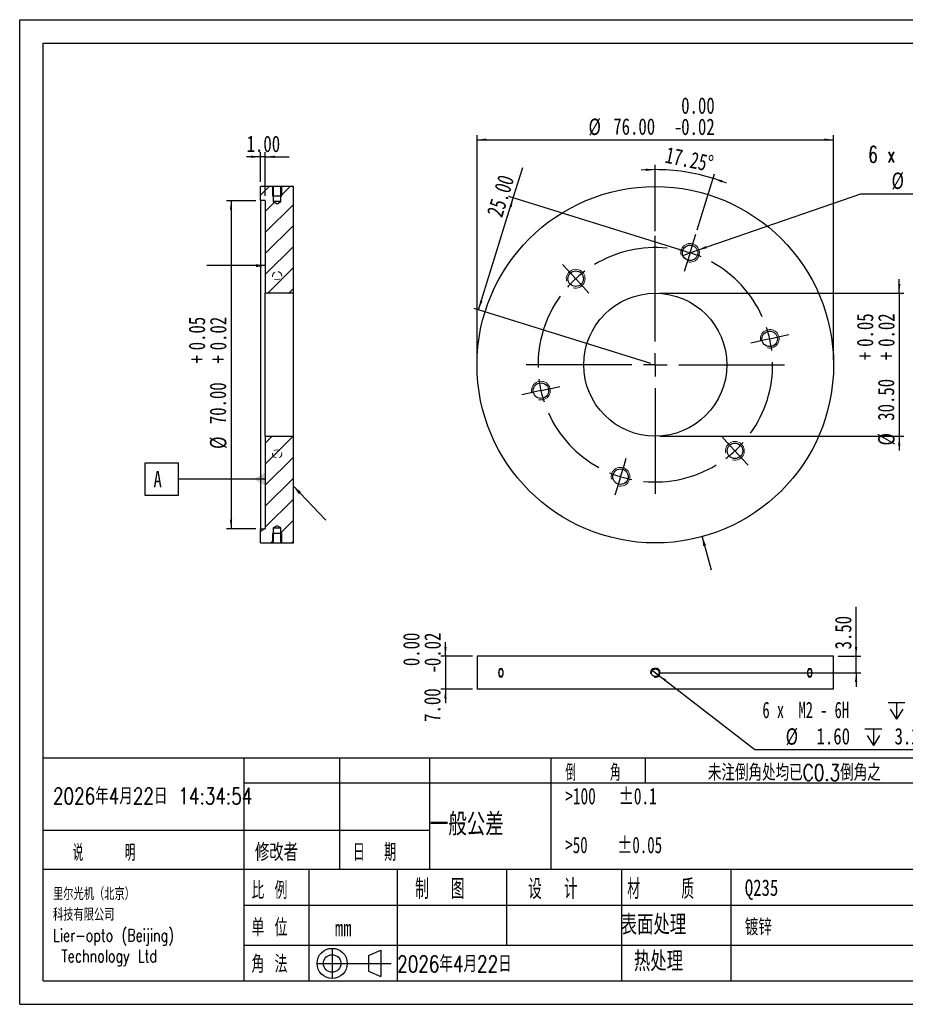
# Model space of a CAD drawing. Header units: millimetres. Extents: x 0 to 297, y 0 to 210.
# Tile 1 of 2: x 0 to 189, y 0 to 210. Entities that reach past the tile are written whole.
import ezdxf

# ---------------------------------------------------------------- set-up
doc = ezdxf.new("R2010")
doc.units = ezdxf.units.MM
doc.linetypes.add('HIDDEN', pattern=[1.905, 1.27, -0.635])
doc.layers.add('图层0', color=7, linetype='Continuous', lineweight=25)
doc.styles.add('SLDTEXTSTYLE0', font='TXT', dxfattribs={"width": 0.75})
doc.styles.add('SLDTEXTSTYLE1', font='TXT', dxfattribs={"width": 0.75, "bigfont": 'bigfont'})
doc.styles.add('SLDTEXTSTYLE10', font='TXT', dxfattribs={"width": 0.661765, "bigfont": 'bigfont'})
doc.styles.add('SLDTEXTSTYLE12', font='TXT', dxfattribs={"width": 0.645833})
doc.styles.add('SLDTEXTSTYLE2', font='TXT', dxfattribs={"width": 0.666667, "bigfont": 'bigfont'})
doc.styles.add('SLDTEXTSTYLE3', font='TXT', dxfattribs={"width": 0.583333, "bigfont": 'bigfont'})
doc.styles.add('SLDTEXTSTYLE4', font='TXT', dxfattribs={"width": 0.681818})
doc.styles.add('SLDTEXTSTYLE5', font='TXT', dxfattribs={"width": 0.666667})
doc.styles.add('SLDTEXTSTYLE8', font='TXT', dxfattribs={"width": 0.625, "bigfont": 'bigfont'})
doc.styles.add('SLDTEXTSTYLE9', font='TXT', dxfattribs={"width": 0.571429, "bigfont": 'bigfont'})
doc.dimstyles.new('SLDDIMSTYLE0', dxfattribs={"dimtxt": 3.5, "dimasz": 2, "dimexe": 0, "dimexo": 0.0625, "dimgap": 0.875, "dimtad": 1, "dimrnd": 1e-09, "dimzin": 4, "dimdsep": 46, "dimtxsty": 'SLDTEXTSTYLE0', "dimsah": 1, "dimcen": 0.09, "dimadec": 0, "dimazin": 1, "dimtol": 1, "dimtm": 0.02, "dimtfac": 1, "dimtofl": 0, "dimtmove": 0, "dimatfit": 3, "dimfxl": 0, "dimfrac": 2, "dimtolj": 1, "dimtzin": 0, "dimarcsym": 0})
doc.dimstyles.new('SLDDIMSTYLE1', dxfattribs={"dimtxt": 3.5, "dimasz": 2, "dimexe": 0, "dimexo": 0.0625, "dimgap": 0.875, "dimtad": 1, "dimdec": 4, "dimzin": 12, "dimdsep": 46, "dimtxsty": 'SLDTEXTSTYLE0', "dimsah": 1, "dimcen": 0.09, "dimazin": 3, "dimtfac": 1, "dimtofl": 0, "dimtmove": 0, "dimatfit": 3, "dimfxl": 0, "dimfrac": 2, "dimtolj": 1, "dimtzin": 12, "dimarcsym": 0})
doc.dimstyles.new('SLDDIMSTYLE2', dxfattribs={"dimtxt": 3.5, "dimasz": 2, "dimexe": 0, "dimexo": 0.0625, "dimgap": 0.875, "dimtad": 1, "dimrnd": 1e-09, "dimzin": 4, "dimdsep": 46, "dimtxsty": 'SLDTEXTSTYLE0', "dimsah": 1, "dimcen": 0.09, "dimadec": 0, "dimazin": 1, "dimtol": 1, "dimtp": 0.05, "dimtm": -0.02, "dimtfac": 1, "dimtmove": 0, "dimatfit": 0, "dimfxl": 0, "dimfrac": 2, "dimtolj": 1, "dimarcsym": 0})
doc.dimstyles.new('SLDDIMSTYLE3', dxfattribs={"dimtxt": 3.5, "dimasz": 2, "dimexe": 0, "dimexo": 0.0625, "dimgap": 0.875, "dimtad": 1, "dimrnd": 1e-09, "dimzin": 4, "dimdsep": 46, "dimtxsty": 'SLDTEXTSTYLE0', "dimsah": 1, "dimcen": 0.09, "dimadec": 0, "dimazin": 1, "dimtfac": 1, "dimtofl": 0, "dimtmove": 0, "dimatfit": 3, "dimfxl": 0, "dimfrac": 2, "dimtolj": 1, "dimtzin": 12, "dimarcsym": 0})
doc.dimstyles.new('SLDDIMSTYLE4', dxfattribs={"dimtxt": 3.5, "dimasz": 2, "dimexe": 0, "dimexo": 0.0625, "dimgap": 0.875, "dimtad": 0, "dimtih": 1, "dimtoh": 1, "dimdec": 6, "dimrnd": 1e-09, "dimzin": 12, "dimdsep": 46, "dimtxsty": 'SLDTEXTSTYLE0', "dimblk1": 'NONE', "dimsah": 1, "dimcen": 0, "dimadec": 0, "dimazin": 3, "dimtfac": 1, "dimtmove": 0, "dimatfit": 3, "dimldrblk": 'NONE', "dimfxl": 0, "dimfrac": 2, "dimtolj": 1, "dimtzin": 12, "dimarcsym": 0})
doc.dimstyles.new('SLDDIMSTYLE6', dxfattribs={"dimtxt": 0.18, "dimasz": 2, "dimexe": 0, "dimexo": 0.0625, "dimgap": 0, "dimtad": 0, "dimtih": 1, "dimtoh": 1, "dimdec": 0, "dimrnd": 1e-09, "dimzin": 0, "dimdsep": 46, "dimtxsty": 'Standard', "dimsah": 1, "dimcen": 0.09, "dimadec": 0, "dimazin": 0, "dimtfac": 2, "dimtdec": 0, "dimtofl": 0, "dimtmove": 0, "dimatfit": 3, "dimfxl": 0, "dimfrac": 2, "dimtolj": 1, "dimtzin": 0, "dimarcsym": 0})
doc.dimstyles.new('SLDDIMSTYLE7', dxfattribs={"dimtxt": 3.5, "dimasz": 2, "dimexe": 0, "dimexo": 0.0625, "dimgap": 0.875, "dimtad": 1, "dimrnd": 1e-09, "dimzin": 4, "dimdsep": 46, "dimtxsty": 'SLDTEXTSTYLE0', "dimsah": 1, "dimcen": 0.09, "dimadec": 0, "dimazin": 1, "dimtfac": 1, "dimtmove": 0, "dimatfit": 0, "dimfxl": 0, "dimfrac": 2, "dimtolj": 1, "dimtzin": 12, "dimarcsym": 0})
doc.dimstyles.new('SLDDIMSTYLE8', dxfattribs={"dimtxt": 3.5, "dimasz": 2, "dimexe": 0, "dimexo": 0.0625, "dimgap": 0.875, "dimtad": 1, "dimrnd": 1e-09, "dimzin": 4, "dimdsep": 46, "dimtxsty": 'SLDTEXTSTYLE0', "dimsah": 1, "dimcen": 0.09, "dimadec": 0, "dimazin": 1, "dimtol": 1, "dimtp": 0.05, "dimtm": -0.02, "dimtfac": 1, "dimtofl": 0, "dimtmove": 0, "dimatfit": 3, "dimfxl": 0, "dimfrac": 2, "dimtolj": 1, "dimarcsym": 0})
doc.dimstyles.new('SLDDIMSTYLE9', dxfattribs={"dimtxt": 3.5, "dimasz": 2, "dimexe": 0, "dimexo": 0.0625, "dimgap": 0.875, "dimtad": 1, "dimrnd": 1e-09, "dimzin": 4, "dimdsep": 46, "dimtxsty": 'SLDTEXTSTYLE0', "dimsah": 1, "dimcen": 0.09, "dimadec": 0, "dimazin": 1, "dimtol": 1, "dimtm": 0.02, "dimtfac": 1, "dimtmove": 0, "dimatfit": 0, "dimfxl": 0, "dimfrac": 2, "dimtolj": 1, "dimtzin": 0, "dimarcsym": 0})

# ---------------------------------------------------------------- blocks, each defined once
blk = doc.blocks.new('_D')
at = {"layer": '图层0', "color": 7}
for p, q in [((97.48, 137.4), (97.48, 185.4)), ((173.48, 137.4), (173.48, 185.4)), ((97.48, 184.4), (173.48, 184.4))]:
    blk.add_line(p, q, dxfattribs=at)
for points in [[(97.48, 184.4), (99.48, 184.15), (99.48, 184.65)], [(173.48, 184.4), (171.48, 184.65), (171.48, 184.15)]]:
    blk.add_solid(points, dxfattribs=at)
at = {"layer": '图层0', "color": 7, "char_height": 3.5, "attachment_point": 1, "style": 'SLDTEXTSTYLE0'}
for s, insert in [('0.00', (141, 193.44)), ('%%c', (121.24, 188.91)), ('76.00', (126.52, 188.97)), ('-', (139.45, 188.91)), ('0.02', (141, 188.91))]:
    blk.add_mtext(s, dxfattribs=dict(at, insert=insert))
blk = doc.blocks.new('_D_1')
at = {"layer": '图层0', "color": 7}
for p, q in [((135.48, 164.9), (135.48, 179.03)), ((144.42, 165.2), (148.12, 177.11))]:
    blk.add_line(p, q, dxfattribs=at)
for start, end in [(90, 94.1284), (72.7517, 90), (68.6233, 72.7517)]:
    blk.add_arc((135.48, 136.4), 41.62, start, end, dxfattribs=at)
for points in [[(135.48, 178.03), (133.48, 178.23), (133.49, 177.73)], [(147.82, 176.15), (149.64, 175.28), (149.8, 175.75)]]:
    blk.add_solid(points, dxfattribs=at)
at = {"layer": '图层0', "color": 7, "insert": (138.08, 182.96), "char_height": 3.5, "attachment_point": 1, "rotation": 348.4771, "style": 'SLDTEXTSTYLE0'}
blk.add_mtext('17.25°', dxfattribs=at)
blk = doc.blocks.new('_D_2')
at = {"layer": '图层0', "color": 7}
for p, q in [((187.48, 151.65), (187.48, 154.65)), ((136.48, 151.65), (188.48, 151.65)), ((187.48, 151.65), (187.48, 121.15)), ((136.48, 121.15), (188.48, 121.15)), ((187.48, 121.15), (187.48, 118.15))]:
    blk.add_line(p, q, dxfattribs=at)
for points in [[(187.48, 151.65), (187.73, 153.65), (187.23, 153.65)], [(187.48, 121.15), (187.23, 119.15), (187.73, 119.15)]]:
    blk.add_solid(points, dxfattribs=at)
at = {"layer": '图层0', "color": 7, "char_height": 3.5, "attachment_point": 1, "rotation": 90, "style": 'SLDTEXTSTYLE0'}
for s, insert in [('0.05', (178.44, 140.22)), ('0.02', (182.97, 140.22)), ('+', (178.44, 137.39)), ('+', (182.97, 137.39)), ('30.50', (182.91, 124.46)), ('%%c', (182.97, 119.18))]:
    blk.add_mtext(s, dxfattribs=dict(at, insert=insert))
blk = doc.blocks.new('_D_3')
at = {"layer": '图层0', "color": 7}
for p, q in [((105.21, 171.98), (107.22, 178.44)), ((141.94, 160.57), (104.25, 172.28)), ((97.8, 148.1), (105.21, 171.98)), ((134.53, 136.7), (96.84, 148.4))]:
    blk.add_line(p, q, dxfattribs=at)
for points in [[(105.21, 171.98), (104.38, 170.14), (104.86, 169.99)], [(97.8, 148.1), (98.63, 149.94), (98.15, 150.09)]]:
    blk.add_solid(points, dxfattribs=at)
at = {"layer": '图层0', "color": 7, "insert": (99.46, 168.67), "char_height": 3.5, "attachment_point": 1, "rotation": 72.7517, "style": 'SLDTEXTSTYLE0'}
blk.add_mtext('25.00', dxfattribs=at)
blk = doc.blocks.new('_D_4')
at = {"layer": '图层0'}
for p, q in [((144.45, 160.82), (179.31, 172.89)), ((179.31, 172.89), (226.35, 172.89)), ((141.34, 159.74), (144.45, 160.82))]:
    blk.add_line(p, q, dxfattribs=at)
blk.add_solid([(144.45, 160.82), (146.43, 161.24), (146.26, 161.71)], dxfattribs=at)
at = {"layer": '图层0', "char_height": 3.5, "attachment_point": 1}
for s, insert, style in [('6 x  M4 - 6H 完全贯穿', (180.9, 183.01), 'SLDTEXTSTYLE10'), ('%%c', (185.83, 177.4), 'SLDTEXTSTYLE0'), ('3.30 完全贯穿', (192.42, 177.45), 'SLDTEXTSTYLE1')]:
    blk.add_mtext(s, dxfattribs=dict(at, insert=insert, style=style))
blk = doc.blocks.new('_None')
blk = doc.blocks.new('SW_CENTERMARKSYMBOL_0')
at = {"layer": '图层0', "color": 0}
for p, q in [((-7.41, -18.88), (-7.41, 3.62)), ((0, 0), (0.74, 2.39)), ((0.74, 2.39), (1.23, 3.96)), ((0, 0), (-0.74, -2.39)), ((-26.08, -3.68), (-27.2, -2.47)), ((-24.38, -5.52), (-26.08, -3.68)), ((-0.74, -2.39), (-1.23, -3.96)), ((-24.38, -5.52), (-22.69, -7.35)), ((-22.69, -7.35), (-21.57, -8.57)), ((16.97, -18.36), (14.53, -18.91)), ((16.97, -18.36), (19.41, -17.81)), ((19.41, -17.81), (21.02, -17.44)), ((14.53, -18.91), (12.92, -19.27)), ((-7.41, -23.88), (-7.41, -21.38)), ((-12.41, -23.88), (-34.91, -23.88)), ((-7.41, -23.88), (-9.91, -23.88)), ((-7.41, -23.88), (-7.41, -26.38)), ((-7.41, -23.88), (-4.91, -23.88)), ((-2.41, -23.88), (20.09, -23.88)), ((-31.8, -29.39), (-34.23, -29.95)), ((-31.8, -29.39), (-29.36, -28.84)), ((-29.36, -28.84), (-27.75, -28.48)), ((-7.41, -28.88), (-7.41, -51.38)), ((-34.23, -29.95), (-35.84, -30.31)), ((7.86, -40.4), (6.74, -39.19)), ((9.56, -42.23), (7.86, -40.4)), ((-14.08, -45.36), (-13.6, -43.79)), ((9.56, -42.23), (11.25, -44.07)), ((11.25, -44.07), (12.37, -45.28)), ((-14.83, -47.75), (-14.08, -45.36)), ((-14.83, -47.75), (-15.57, -50.14)), ((-15.57, -50.14), (-16.06, -51.71))]:
    blk.add_line(p, q, dxfattribs=at)
for start, end in [(84.2109, 121.2925), (72.7517, 78.4813), (67.0221, 72.7517), (24.2109, 61.2925), (127.0221, 132.7517), (132.7517, 138.4813), (144.2109, 181.2925), (12.7517, 18.4813), (7.0221, 12.7517), (324.2109, 1.2925), (187.0221, 192.7517), (192.7517, 198.4813), (204.2109, 241.2925), (312.7517, 318.4813), (307.0221, 312.7517), (264.2109, 301.2925), (247.0221, 252.7517), (252.7517, 258.4813)]:
    blk.add_arc((-7.41, -23.88), 25, start, end, dxfattribs=at)
blk = doc.blocks.new('_D_5')
at = {"layer": '图层0', "color": 7}
for p, q in [((51.35, 180.76), (48.35, 180.76)), ((51.35, 175.4), (51.35, 181.76)), ((52.35, 180.76), (51.35, 180.76)), ((52.35, 172.4), (52.35, 181.76)), ((52.35, 180.76), (57.42, 180.76))]:
    blk.add_line(p, q, dxfattribs=at)
for points in [[(51.35, 180.76), (49.35, 181.01), (49.35, 180.51)], [(52.35, 180.76), (54.35, 180.51), (54.35, 181.01)]]:
    blk.add_solid(points, dxfattribs=at)
at = {"layer": '图层0', "color": 7, "insert": (48.37, 185.27), "char_height": 3.5, "attachment_point": 1, "style": 'SLDTEXTSTYLE0'}
blk.add_mtext('1.00', dxfattribs=at)
blk = doc.blocks.new('_D_6')
at = {"layer": '图层0', "color": 7}
for p, q in [((50.35, 171.4), (44.05, 171.4)), ((45.05, 171.4), (45.05, 101.4)), ((50.35, 101.4), (44.05, 101.4))]:
    blk.add_line(p, q, dxfattribs=at)
for points in [[(45.05, 171.4), (44.8, 169.4), (45.3, 169.4)], [(45.05, 101.4), (45.3, 103.4), (44.8, 103.4)]]:
    blk.add_solid(points, dxfattribs=at)
at = {"layer": '图层0', "color": 7, "char_height": 3.5, "attachment_point": 1, "rotation": 90, "style": 'SLDTEXTSTYLE0'}
for s, insert in [('0.05', (36.01, 139.49)), ('0.02', (40.54, 139.49)), ('+', (36.01, 136.66)), ('+', (40.54, 136.66)), ('70.00', (40.48, 123.73)), ('%%c', (40.54, 118.45))]:
    blk.add_mtext(s, dxfattribs=dict(at, insert=insert))
blk = doc.blocks.new('SW_DATUMTAG_0')
at = {"layer": '图层0', "color": 0}
for p, q in [((-1.77, -0.72), (-1.77, 6.28)), ((-1.77, 6.28), (5.23, 6.28)), ((5.23, 6.28), (5.23, -0.72)), ((23.84, 2.78), (5.23, 2.78)), ((5.23, -0.72), (-1.77, -0.72))]:
    blk.add_line(p, q, dxfattribs=at)
blk.add_solid([(23.84, 1.38), (23.84, 4.18), (21.39, 2.78)], dxfattribs=at)
at = {"layer": '图层0', "color": 0, "insert": (0, 4.51), "char_height": 3.5, "attachment_point": 1, "style": 'SLDTEXTSTYLE0'}
blk.add_mtext('A', dxfattribs=at)
blk = doc.blocks.new('_D_7')
at = {"layer": '图层0', "color": 7}
for p, q in [((178.28, 74.23), (178.28, 84.75)), ((174.48, 74.23), (179.28, 74.23)), ((178.28, 70.73), (178.28, 74.23)), ((136.48, 70.73), (179.28, 70.73)), ((178.28, 70.73), (178.28, 67.73))]:
    blk.add_line(p, q, dxfattribs=at)
for points in [[(178.28, 74.23), (178.53, 76.23), (178.03, 76.23)], [(178.28, 70.73), (178.03, 68.73), (178.53, 68.73)]]:
    blk.add_solid(points, dxfattribs=at)
at = {"layer": '图层0', "color": 7, "insert": (173.77, 75.69), "char_height": 3.5, "attachment_point": 1, "rotation": 90, "style": 'SLDTEXTSTYLE0'}
blk.add_mtext('3.50', dxfattribs=at)
blk = doc.blocks.new('_D_8')
at = {"layer": '图层0', "color": 7}
for p, q in [((90.75, 74.23), (90.75, 77.23)), ((96.48, 74.23), (89.75, 74.23)), ((90.75, 74.23), (90.75, 67.23)), ((96.48, 67.23), (89.75, 67.23)), ((90.75, 67.23), (90.75, 64.23))]:
    blk.add_line(p, q, dxfattribs=at)
for points in [[(90.75, 74.23), (91, 76.23), (90.5, 76.23)], [(90.75, 67.23), (90.5, 65.23), (91, 65.23)]]:
    blk.add_solid(points, dxfattribs=at)
at = {"layer": '图层0', "color": 7, "char_height": 3.5, "attachment_point": 1, "rotation": 90, "style": 'SLDTEXTSTYLE0'}
for s, insert in [('0.00', (81.71, 72.13)), ('0.02', (86.24, 72.13)), ('-', (86.24, 70.58)), ('7.00', (86.19, 60.24))]:
    blk.add_mtext(s, dxfattribs=dict(at, insert=insert))
blk = doc.blocks.new('SW_SYMBOL_HOLE_DEPTH')
at = {"layer": '图层0', "color": 0}
for p, q in [((0, 875), (800, 875)), ((100, 555), (400, 75)), ((400, 875), (400, 75)), ((700, 555), (400, 75))]:
    blk.add_line(p, q, dxfattribs=at)
blk = doc.blocks.new('_D_9')
at = {"layer": '图层0'}
for p, q in [((134.85, 71.22), (136.12, 70.24)), ((136.12, 70.24), (156.73, 54.36)), ((156.73, 54.36), (200.45, 54.36))]:
    blk.add_line(p, q, dxfattribs=at)
blk.add_solid([(136.12, 70.24), (137.55, 68.82), (137.85, 69.22)], dxfattribs=at)
at = {"layer": '图层0', "xscale": 0.004470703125, "yscale": 0.004470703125, "zscale": 0.004470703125}
for p in [(185.11, 60.46), (180.17, 54.85)]:
    blk.add_blockref('SW_SYMBOL_HOLE_DEPTH', p, dxfattribs=at)
at = {"layer": '图层0', "char_height": 3.5, "attachment_point": 1}
for s, insert, style in [('6 x  M2 - 6H', (158.32, 64.54), 'SLDTEXTSTYLE12'), ('2.00', (191.42, 64.54), 'SLDTEXTSTYLE0'), ('%%c', (163.26, 58.87), 'SLDTEXTSTYLE0'), ('1.60', (169.85, 58.93), 'SLDTEXTSTYLE0'), ('3.20', (186.48, 58.93), 'SLDTEXTSTYLE0')]:
    blk.add_mtext(s, dxfattribs=dict(at, insert=insert, style=style))

msp = doc.modelspace()

# ---------------------------------------------------------------- hatches: boundary and pattern name
at = {"layer": '图层0', "linetype": 'Continuous', "lineweight": 18}
h = msp.add_hatch(dxfattribs=at)
h.set_pattern_fill('ANSI31', color=256, style=0)
h.paths.add_polyline_path([(52.3536326, 171.4027438), (52.3536326, 151.6527438), (58.3536326, 151.6527438), (58.3536326, 174.4027438), (55.6536326, 174.4027438), (55.6536326, 171.2027438), (54.8536326, 170.7220553), (54.0536326, 171.2027438), (54.0536326, 174.4027438), (51.3536326, 174.4027438), (51.3536326, 171.4027438)], flags=0)
h = msp.add_hatch(dxfattribs=at)
h.set_pattern_fill('ANSI31', color=256, style=0)
h.paths.add_polyline_path([(58.3536326, 98.4027438), (58.3536326, 121.1527438), (52.3536326, 121.1527438), (52.3536326, 101.4027438), (51.3536326, 101.4027438), (51.3536326, 98.4027438), (54.0536326, 98.4027438), (54.0536326, 101.6027438), (54.8536326, 102.0834323), (55.6536326, 101.6027438), (55.6536326, 98.4027438)], flags=0)

# ---------------------------------------------------------------- linework, layer by layer
at = {"color": 7, "linetype": 'Continuous', "lineweight": 25}
for p, q in [((54.0536326, 174.4027438), (51.3536326, 174.4027438)), ((51.3536326, 171.4027438), (51.3536326, 174.4027438)), ((54.0536326, 174.4027438), (54.0536326, 171.2027438)), ((58.3536326, 174.4027438), (55.6536326, 174.4027438)), ((55.6536326, 171.2027438), (55.6536326, 174.4027438)), ((58.3536326, 151.6527438), (58.3536326, 174.4027438)), ((53.8536326, 172.4027438), (55.8536326, 172.4027438)), ((52.3536326, 171.4027438), (51.3536326, 171.4027438)), ((51.3536326, 171.4027438), (51.3536326, 101.4027438)), ((52.3536326, 171.4027438), (52.3536326, 151.6527438)), ((55.6536326, 171.2027438), (54.0536326, 171.2027438)), ((54.0536326, 171.2027438), (54.8536326, 170.7220553)), ((54.8536326, 170.7220553), (55.6536326, 171.2027438)), ((58.3536326, 151.6527438), (52.3536326, 151.6527438)), ((52.3536326, 121.1527438), (52.3536326, 151.6527438)), ((58.3536326, 121.1527438), (58.3536326, 151.6527438)), ((52.3536326, 121.1527438), (52.3536326, 101.4027438)), ((52.3536326, 121.1527438), (58.3536326, 121.1527438)), ((58.3536326, 98.4027438), (58.3536326, 121.1527438)), ((51.3536326, 101.4027438), (52.3536326, 101.4027438)), ((51.3536326, 98.4027438), (51.3536326, 101.4027438)), ((54.8536326, 102.0834323), (54.0536326, 101.6027438)), ((54.0536326, 101.6027438), (54.0536326, 98.4027438)), ((54.0536326, 101.6027438), (55.6536326, 101.6027438)), ((55.6536326, 101.6027438), (54.8536326, 102.0834323)), ((55.6536326, 98.4027438), (55.6536326, 101.6027438)), ((55.8536326, 100.4027438), (53.8536326, 100.4027438)), ((51.3536326, 98.4027438), (54.0536326, 98.4027438)), ((55.6536326, 98.4027438), (58.3536326, 98.4027438)), ((97.4817806, 74.2274524), (97.4817806, 67.2274524)), ((173.4817806, 74.2274524), (97.4817806, 74.2274524)), ((173.4817806, 67.2274524), (173.4817806, 74.2274524)), ((173.4817806, 67.2274524), (97.4817806, 67.2274524))]:
    msp.add_line(p, q, dxfattribs=at)
at = {"color": 7, "linetype": 'Continuous', "lineweight": 18}
for p, q in [((53.8536326, 174.4027438), (53.8536326, 172.4027438)), ((55.8536326, 174.4027438), (55.8536326, 172.4027438)), ((53.8536326, 98.4027438), (53.8536326, 100.4027438)), ((55.8536326, 98.4027438), (55.8536326, 100.4027438))]:
    msp.add_line(p, q, dxfattribs=at)
at = {"color": 7, "linetype": 'HIDDEN', "lineweight": 18, "flags": 128}
for points in [[(55.8536326, 155.4027438), (55.7775122, 155.7341574), (55.5607394, 156.0151163), (55.2363161, 156.202847), (54.8536326, 156.2687692), (54.4709492, 156.202847), (54.1465259, 156.0151163), (53.9297531, 155.7341574), (53.8536326, 155.4027438), (53.9297531, 155.0713302), (54.1465259, 154.7903714), (54.4709492, 154.6026407), (54.8536326, 154.5367184), (55.2363161, 154.6026407), (55.5607394, 154.7903714), (55.7775122, 155.0713302), (55.8536326, 155.4027438)], [(53.8536326, 117.4027438), (53.9297531, 117.0713302), (54.1465259, 116.7903714), (54.4709492, 116.6026407), (54.8536326, 116.5367184), (55.2363161, 116.6026407), (55.5607394, 116.7903714), (55.7775122, 117.0713302), (55.8536326, 117.4027438), (55.7775122, 117.7341574), (55.5607394, 118.0151163), (55.2363161, 118.202847), (54.8536326, 118.2687692), (54.4709492, 118.202847), (54.1465259, 118.0151163), (53.9297531, 117.7341574), (53.8536326, 117.4027438)], [(102.5728153, 71.7274524), (102.3814736, 71.6513319), (102.2192619, 71.4345591), (102.1108755, 71.1101358), (102.0728153, 70.7274524), (102.1108755, 70.3447689), (102.2192619, 70.0203456), (102.3814736, 69.8035728), (102.5728153, 69.7274524), (102.764157, 69.8035728), (102.9263687, 70.0203456), (103.0347551, 70.3447689), (103.0728153, 70.7274524), (103.0347551, 71.1101358), (102.9263687, 71.4345591), (102.764157, 71.6513319), (102.5728153, 71.7274524)], [(168.390746, 71.7274524), (168.1994043, 71.6513319), (168.0371926, 71.4345591), (167.9288062, 71.1101358), (167.890746, 70.7274524), (167.9288062, 70.3447689), (168.0371926, 70.0203456), (168.1994043, 69.8035728), (168.390746, 69.7274524), (168.5820877, 69.8035728), (168.7442994, 70.0203456), (168.8526858, 70.3447689), (168.890746, 70.7274524), (168.8526858, 71.1101358), (168.7442994, 71.4345591), (168.5820877, 71.6513319), (168.390746, 71.7274524)]]:
    msp.add_lwpolyline(points, dxfattribs=at)
at = {"color": 7, "linetype": 'Continuous', "lineweight": 18, "flags": 128}
for points in [[(102.5728153, 69.7274524), (102.3814736, 69.8035728), (102.2192619, 70.0203456), (102.1108755, 70.3447689), (102.0728153, 70.7274524), (102.1108755, 71.1101358), (102.2192619, 71.4345591), (102.3814736, 71.6513319), (102.5728153, 71.7274524), (102.764157, 71.6513319), (102.9263687, 71.4345591), (103.0347551, 71.1101358), (103.0728153, 70.7274524), (103.0347551, 70.3447689), (102.9263687, 70.0203456), (102.764157, 69.8035728), (102.5728153, 69.7274524)], [(168.390746, 69.7274524), (168.1994043, 69.8035728), (168.0371926, 70.0203456), (167.9288062, 70.3447689), (167.890746, 70.7274524), (167.9288062, 71.1101358), (168.0371926, 71.4345591), (168.1994043, 71.6513319), (168.390746, 71.7274524), (168.5820877, 71.6513319), (168.7442994, 71.4345591), (168.8526858, 71.1101358), (168.890746, 70.7274524), (168.8526858, 70.3447689), (168.7442994, 70.0203456), (168.5820877, 69.8035728), (168.390746, 69.7274524)]]:
    msp.add_lwpolyline(points, dxfattribs=at)
at = {"color": 7, "linetype": 'Continuous', "lineweight": 25}
for centre, radius in [((135.4817806, 136.4027438), 38), ((142.8946124, 160.2784622), 1.65), ((118.5112179, 154.7603036), 1.65), ((135.4817806, 136.4027438), 15.25), ((159.8651751, 141.9209024), 1.65), ((111.0983862, 130.8845852), 1.65), ((152.4523434, 118.0451841), 1.65), ((128.0689489, 112.5270255), 1.65)]:
    msp.add_circle(centre, radius, dxfattribs=at)
at = {"color": 7, "linetype": 'Continuous', "lineweight": 18}
for centre, radius in [((142.8946124, 160.2784622), 2), ((118.5112179, 154.7603036), 2), ((159.8651751, 141.9209024), 2), ((111.0983862, 130.8845852), 2), ((152.4523434, 118.0451841), 2), ((128.0689489, 112.5270255), 2), ((135.4817806, 70.7274524), 1)]:
    msp.add_arc(centre, radius, 255, 195, dxfattribs=at)
at = {"color": 7, "linetype": 'HIDDEN', "lineweight": 18}
msp.add_arc((135.4817806, 70.7274524), 1, 255, 195, dxfattribs=at)
at = {"color": 7, "linetype": 'Continuous', "lineweight": 25}
for points, knots in [([(55.6536326, 174.4027438), (55.6536326, 174.4027438), (55.6328172, 174.4022901), (55.5524894, 174.4007278), (55.4930425, 174.3996305), (55.2715658, 174.3963337), (55.0626385, 174.3943234), (54.7495554, 174.3943211), (54.6446859, 174.3947729), (54.4509624, 174.3963323), (54.3627844, 174.3974191), (54.213383, 174.3996429), (54.1546703, 174.4007298), (54.074355, 174.402292), (54.0536326, 174.4027438), (54.0536326, 174.4027438)], [0, 0, 0, 0, 0.125, 0.125, 0.25, 0.25, 0.5, 0.5, 0.625, 0.625, 0.75, 0.75, 0.875, 0.875, 1, 1, 1, 1]), ([(54.0536326, 98.4027438), (54.0536326, 98.4027438), (54.0744481, 98.4031976), (54.1547759, 98.4047598), (54.2142228, 98.4058572), (54.4356995, 98.4091539), (54.6446268, 98.4111642), (54.9577099, 98.4111666), (55.0625793, 98.4107147), (55.2563029, 98.4091554), (55.3444809, 98.4080685), (55.4938823, 98.4058447), (55.552595, 98.4047579), (55.6329103, 98.4031956), (55.6536326, 98.4027438), (55.6536326, 98.4027438)], [0, 0, 0, 0, 0.125, 0.125, 0.25, 0.25, 0.5, 0.5, 0.625, 0.625, 0.75, 0.75, 0.875, 0.875, 1, 1, 1, 1]), ([(102.980109, 70.7274524), (102.980109, 70.8331593), (102.9693108, 70.9368851), (102.9278026, 71.1306478), (102.8971356, 71.2193911), (102.7835642, 71.4407843), (102.6773782, 71.5273413), (102.5208528, 71.5275077), (102.4688117, 71.5068065), (102.3733037, 71.4267214), (102.3301515, 71.368059), (102.257368, 71.2187932), (102.2289425, 71.1307337), (102.1901116, 70.9368459), (102.1801268, 70.8321526), (102.1800734, 70.5189016), (102.2215643, 70.3099819), (102.3292458, 70.0884831), (102.3727023, 70.0288998), (102.4680744, 69.9485073), (102.519656, 69.9275602), (102.6251601, 69.9273454), (102.6774856, 69.9480107), (102.7758883, 70.0282465), (102.8211625, 70.0875172), (102.9348937, 70.3089121), (102.980109, 70.5160385), (102.980109, 70.7274524)], [0, 0, 0, 0, 0.0625, 0.0625, 0.125, 0.125, 0.25, 0.25, 0.3125, 0.3125, 0.375, 0.375, 0.4375, 0.4375, 0.5, 0.5, 0.625, 0.625, 0.6875, 0.6875, 0.75, 0.75, 0.8125, 0.8125, 0.875, 0.875, 1, 1, 1, 1]), ([(135.4817806, 69.9274524), (135.5874876, 69.9274524), (135.6912134, 69.9482628), (135.8849761, 70.0285733), (135.9737194, 70.0880069), (136.1951126, 70.3094401), (136.2816696, 70.5183305), (136.281836, 70.8313753), (136.2611347, 70.9362392), (136.1810497, 71.129954), (136.1223873, 71.2181403), (135.9731215, 71.3675583), (135.8850619, 71.4262922), (135.6911742, 71.5066618), (135.5864809, 71.5274153), (135.2732299, 71.5275263), (135.0643101, 71.4410659), (134.8428114, 71.2199966), (134.7832281, 71.1311799), (134.7028356, 70.9377287), (134.6818885, 70.8337749), (134.6816736, 70.6227588), (134.7023389, 70.5188884), (134.7825748, 70.324787), (134.8418454, 70.236135), (135.0632404, 70.0143862), (135.2703668, 69.9274524), (135.4817806, 69.9274524)], [0, 0, 0, 0, 0.0625, 0.0625, 0.125, 0.125, 0.25, 0.25, 0.3125, 0.3125, 0.375, 0.375, 0.4375, 0.4375, 0.5, 0.5, 0.625, 0.625, 0.6875, 0.6875, 0.75, 0.75, 0.8125, 0.8125, 0.875, 0.875, 1, 1, 1, 1]), ([(168.7834523, 70.7274524), (168.7834523, 70.8331593), (168.7734401, 70.9368851), (168.7346377, 71.1306478), (168.7058711, 71.2193911), (168.5980093, 71.4407843), (168.4953049, 71.5273413), (168.3387855, 71.5275077), (168.2859627, 71.5068065), (168.1877559, 71.4267214), (168.1427219, 71.368059), (168.0660873, 71.2187932), (168.0357789, 71.1307337), (167.9942403, 70.9368459), (167.9834715, 70.8321526), (167.983414, 70.5189016), (168.0283834, 70.3099819), (168.1417712, 70.0884831), (168.1871315, 70.0288998), (168.2852106, 69.9485073), (168.3375827, 69.9275602), (168.4430947, 69.9273454), (168.4946396, 69.9480107), (168.5903384, 70.0282465), (168.6337161, 70.0875172), (168.7417337, 70.3089121), (168.7834523, 70.5160385), (168.7834523, 70.7274524)], [0, 0, 0, 0, 0.0625, 0.0625, 0.125, 0.125, 0.25, 0.25, 0.3125, 0.3125, 0.375, 0.375, 0.4375, 0.4375, 0.5, 0.5, 0.625, 0.625, 0.6875, 0.6875, 0.75, 0.75, 0.8125, 0.8125, 0.875, 0.875, 1, 1, 1, 1])]:
    msp.add_open_spline(points, degree=3, knots=knots, dxfattribs=at)
at = {"layer": '图层0'}
for p, q in [((0, 0), (0, 210)), ((0, 210), (297, 210)), ((5, 4.9828915), (5, 204.9828915)), ((5, 204.9828915), (292, 204.9828915)), ((113.1767214, 52.5), (113.1767214, 28.7414458)), ((292, 52.5), (5, 52.5)), ((47.7573077, 52.5), (47.7573077, 4.9828915)), ((68.1924122, 52.5), (68.1924122, 28.7414458)), ((87.3779134, 52.5), (87.3779134, 28.7414458)), ((133.3211495, 52.5), (133.3211495, 47.2066813)), ((47.7573077, 47.2066813), (221.3534427, 47.2066813)), ((5, 37.1421561), (47.7573077, 37.1421561)), ((47.7573077, 37.1421561), (87.3779134, 37.1421561)), ((221.3534427, 28.7414458), (5, 28.7414458)), ((61.5960298, 28.7414458), (61.5960298, 4.9828915)), ((80.4670145, 28.7414458), (80.4670145, 4.9828915)), ((103.741229, 28.7414458), (103.741229, 12.6098759)), ((128.2735091, 28.7414458), (128.2735091, 4.9828915)), ((151.5477236, 28.7414458), (151.5477236, 4.9828915)), ((221.3534427, 21.0625238), (47.7573077, 21.0625238)), ((47.7573077, 12.6098759), (198, 12.6098759)), ((66.6032307, 11.9364443), (66.6032307, 5.5010911)), ((74.359649, 10.3854361), (76.9878569, 11.5392834)), ((76.9878569, 11.5392834), (76.9878569, 5.8982519)), ((63.3855541, 8.7187677), (79.1673464, 8.7187677)), ((74.359649, 10.3854361), (74.359649, 7.0520993)), ((5, 4.9828915), (292, 4.9828915)), ((0, 0), (297, 0))]:
    msp.add_line(p, q, dxfattribs=at)
at = {"layer": '图层0', "color": 7, "linetype": 'Continuous', "lineweight": 25}
msp.add_line((74.359649, 7.0520993), (76.9878569, 5.8982519), dxfattribs=at)
at = {"layer": '图层0'}
for radius in [3.2176766, 1.8666968]:
    msp.add_circle((66.6032307, 8.7187677), radius, dxfattribs=at)

# ---------------------------------------------------------------- block references
at = {"layer": '图层0', "color": 7}
for name, p in [('SW_CENTERMARKSYMBOL_0', (142.8946124, 160.2784622)), ('SW_DATUMTAG_0', (28.511985, 109.2369382))]:
    msp.add_blockref(name, p, dxfattribs=at)

# ---------------------------------------------------------------- texts
at = {"layer": '图层0', "attachment_point": 1}
for s, insert, char_height, style in [('倒    角', (116.3016544, 51.1744732), 3.5, 'SLDTEXTSTYLE3'), ('未注倒角处均已C0.3倒角之', (146.6863439, 51.1744732), 3.5, 'SLDTEXTSTYLE1'), ('2026年4月22日 14:34:54', (7.093214, 46.1532431), 3.5, 'SLDTEXTSTYLE1'), ('>100   ±0.1', (116.3016544, 46.1532431), 3.5, 'SLDTEXTSTYLE4'), ('一般公差', (87.447129, 40.7875421), 4.7625, 'SLDTEXTSTYLE1'), ('>50    ±0.05', (116.3016544, 35.7381223), 3.5, 'SLDTEXTSTYLE5'), ('说     明', (11.3255755, 34.0764133), 3.5, 'SLDTEXTSTYLE9'), ('修改者', (50.1465468, 34.2746211), 3.70416667, 'SLDTEXTSTYLE1'), ('日  期', (71.0164675, 34.2746211), 3.70416667, 'SLDTEXTSTYLE8'), ('材    质', (129.5114337, 26.6964485), 4.23333333, 'SLDTEXTSTYLE3'), ('里尔光机（北京）^J科技有限公司^JLier-opto (Beijing)^J Technology Ltd', (7.093214, 24.8687573), 2.645833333, 'SLDTEXTSTYLE1'), ('比 例', (49.4168293, 26.170127), 3.70416667, 'SLDTEXTSTYLE2'), ('制  图', (84.2973261, 26.6964485), 4.23333333, 'SLDTEXTSTYLE8'), ('设  计', (108.3780038, 26.6964485), 4.23333333, 'SLDTEXTSTYLE8'), ('表面处理', (128.1003226, 19.0946912), 4.23333333, 'SLDTEXTSTYLE1'), ('单 位', (49.4168293, 18.2201521), 3.70416667, 'SLDTEXTSTYLE2'), ('mm', (67.1751076, 18.0219443), 3.5, 'SLDTEXTSTYLE0'), ('角 法', (49.4168293, 10.4183485), 3.70416667, 'SLDTEXTSTYLE2'), ('2026年4月22日', (80.4670145, 10.3627158), 3.5, 'SLDTEXTSTYLE1'), ('热处理', (130.9225448, 11.2928876), 4.23333333, 'SLDTEXTSTYLE1')]:
    msp.add_mtext(s, dxfattribs=dict(at, insert=insert, char_height=char_height, style=style))
at = {"layer": '图层0', "color": 7, "char_height": 3.5, "attachment_point": 1}
for s, insert, style in [('Q235', (154.5566608, 26.6290598), 'SLDTEXTSTYLE0'), ('镀锌', (154.5566608, 18.2007307), 'SLDTEXTSTYLE1')]:
    msp.add_mtext(s, dxfattribs=dict(at, insert=insert, style=style))

# ---------------------------------------------------------------- dimensions: what is measured, and where the dimension line sits
at = {"layer": '图层0', "color": 7}
dim = msp.add_linear_dim(base=(173.4817806, 184.4027438), p1=(97.4817806, 136.4027438), p2=(173.4817806, 136.4027438), text='%%c<>', dimstyle='SLDDIMSTYLE0', dxfattribs=at)
dim.commit()
dim.dimension.update_dxf_attribs({"geometry": '_D', "text_midpoint": (135.6422744, 184.4027438), "dimtype": 160})
dim = msp.add_linear_dim(base=(51.3536326, 180.7608864), p1=(52.3536326, 171.4027438), p2=(51.3536326, 174.4027438), dimstyle='SLDDIMSTYLE7', dxfattribs=at)
dim.commit()
dim.dimension.update_dxf_attribs({"geometry": '_D_5', "text_midpoint": (52.8914362, 180.7608864), "dimtype": 160})
dim = msp.add_angular_dim_2l(base=(141.7233495, 177.5558651), line1=((135.4817806, 163.9027438), (135.4817806, 108.9027438)), line2=((144.1251424, 164.2418314), (141.6640823, 156.3150929)), dimstyle='SLDDIMSTYLE1', dxfattribs=at)
dim.commit()
dim.dimension.update_dxf_attribs({"geometry": '_D_1', "text_midpoint": (143.7964908, 177.1875715), "dimtype": 162})
at = {"layer": '图层0'}
for p1, p2, text, picture, middle in [((141.3354148, 159.7386445), (144.4538099, 160.8182798), '6 x  M4 - 6H 完全贯穿\\P%%c 3.30 完全贯穿\\P', '_D_4', (203.6239751, 178.4692736)), ((134.8479602, 71.2155832), (136.115601, 70.2393215), '6 x  M2 - 6H {\\fGDT;x} 2.00\\P%%c 1.60 {\\fGDT;x} 3.20\\P', '_D_9', (179.3863876, 59.9699846))]:
    dim = msp.add_diameter_dim_2p(p1=p1, p2=p2, text=text, dimstyle='SLDDIMSTYLE4', override={"dimpost": '<>'}, dxfattribs=at)
    dim.commit()
    dim.dimension.update_dxf_attribs({"geometry": picture, "text_midpoint": middle, "dimtype": 163})
at = {"layer": '图层0', "color": 7}
for base, p1, p2, angle, dimstyle, picture, middle in [((105.2093187, 171.9788322), (135.4817806, 136.4027438), (142.8946124, 160.2784622), 72.751698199, 'SLDDIMSTYLE3', '_D_3', (105.4910615, 172.8862872)), ((178.2802439, 74.2274524), (135.4817806, 70.7274524), (173.4817806, 74.2274524), 90, 'SLDDIMSTYLE7', '_D_7', (178.2802439, 80.2194903)), ((90.7505505, 67.2274524), (97.4817806, 74.2274524), (97.4817806, 67.2274524), 90, 'SLDDIMSTYLE9', '_D_8', (90.7505505, 70.7103809))]:
    dim = msp.add_linear_dim(base=base, p1=p1, p2=p2, angle=angle, dimstyle=dimstyle, dxfattribs=at)
    dim.commit()
    dim.dimension.update_dxf_attribs({"geometry": picture, "text_midpoint": middle, "dimtype": 160})
for base, p1, p2, dimstyle, picture, middle in [((45.0473014, 101.4027438), (51.3536326, 171.4027438), (51.3536326, 101.4027438), 'SLDDIMSTYLE8', '_D_6', (45.0473014, 133.4976611)), ((187.4778447, 121.1527438), (135.4817806, 151.6527438), (135.4817806, 121.1527438), 'SLDDIMSTYLE2', '_D_2', (187.4778447, 134.2275396))]:
    dim = msp.add_linear_dim(base=base, p1=p1, p2=p2, angle=90, text='%%c<>', dimstyle=dimstyle, dxfattribs=at)
    dim.commit()
    dim.dimension.update_dxf_attribs({"geometry": picture, "text_midpoint": middle, "dimtype": 160})

# ---------------------------------------------------------------- leaders
at = {"layer": '图层0'}
for points in [[(52.3536326, 157.5459207), (39.9127276, 157.5459207)], [(58.3536326, 110.4771714), (65.264465, 103.2862307)], [(145.4685422, 99.7385298), (147.3922388, 92.6760981)]]:
    msp.add_leader(points, dimstyle='SLDDIMSTYLE6', dxfattribs=at)

doc.saveas('drawing.dxf')
